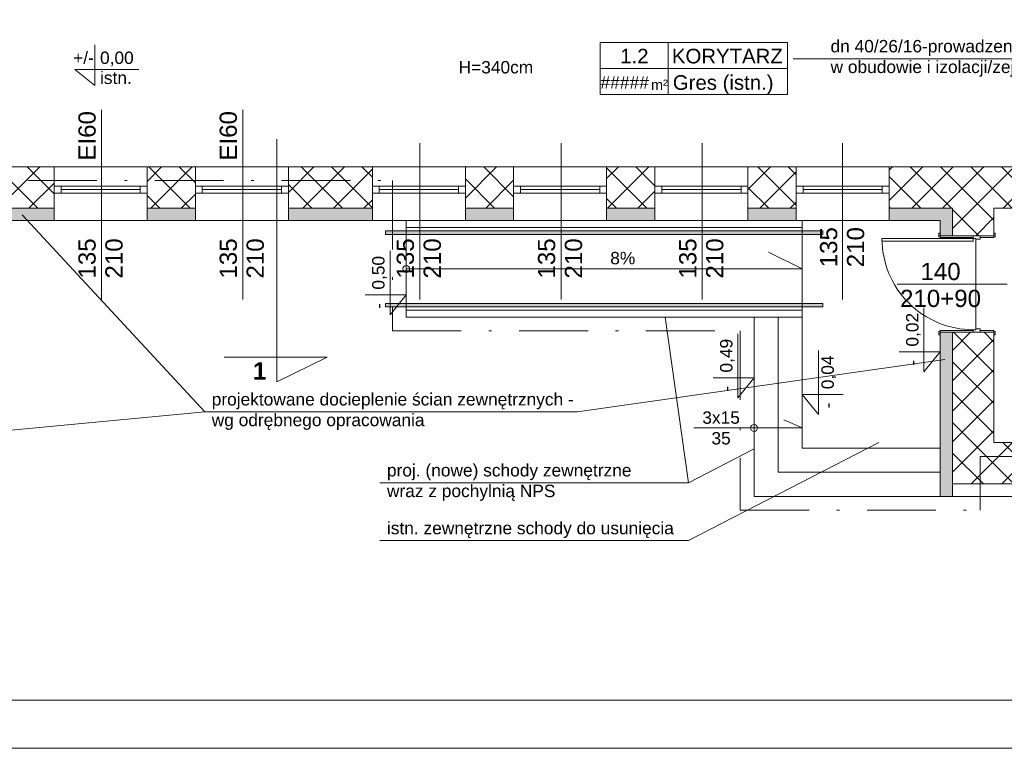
# Model space of a CAD drawing. Header units: millimetres. Extents: x 1385 to 11131, y 1971 to 6171.
# Tile 11 of 28: x 3714 to 5144, y 1971 to 3028. Entities that reach past the tile are written whole.
import ezdxf
from ezdxf.enums import TextEntityAlignment as Align

# ---------------------------------------------------------------- set-up
doc = ezdxf.new("R2010")
doc.units = ezdxf.units.MM
doc.linetypes.add('Kropki i Kreski', pattern=[920, 500, -200, 20, -200])
doc.linetypes.add('{ Half Dash }', pattern=[0])
for name, color, linetype in [('2D - Ogólne', 7, 'Continuous'), ('Drzwi Archicad', 7, 'Continuous'), ('Konstrukcja - Ściany zew', 7, 'Continuous'), ('Opisy - Teksty', 7, 'Continuous')]:
    doc.layers.add(name, color=color, linetype=linetype)
for name, color, linetype, lineweight in [('A_cienkie', 130, 'Continuous', 9), ('A_opisy', 81, 'Continuous', 13), ('A_stolarka', 20, 'Continuous', 15), ('A_widokowe', 160, 'Continuous', 18), ('A_ściany istniejące hatch', 82, 'Continuous', 9), ('opis wody', 7, '{ Half Dash }', 15)]:
    doc.layers.add(name, color=color, linetype=linetype, lineweight=lineweight)
doc.layers.add('A_wełna mineralna', color=7, linetype='Continuous', lineweight=5, true_color=0x00d66b)
doc.layers.add('A_zakres opracowania', color=7, linetype='Continuous', lineweight=70, true_color=0xe00038)
doc.styles.get("Standard").update_dxf_attribs({"font": 'arial.ttf'})
doc.styles.add('STYL_AUTOMATYCZNY_1', font='arial.ttf')
doc.styles.add('STYL_AUTOMATYCZNY_2', font='arialbd.ttf')

# ---------------------------------------------------------------- blocks, each defined once
blk = doc.blocks.new('*U114')
blk.add_line((63.81, 50), (63.81, 0))
for points in [[(178.24, 25), (-1.61, 25), (-1.61, 50), (178.24, 50)], [(63.81, 0), (-1.61, 0), (-1.61, 50), (63.81, 50)], [(-1.61, 0), (178.24, 0), (178.24, 25), (-1.61, 25)]]:
    blk.add_lwpolyline(points, close=True)
at = {"insert": (47.18, 14.33), "char_height": 10, "attachment_point": 1}
blk.add_mtext_dynamic_manual_height_columns('m²', width=64.8418, gutter_width=75, heights=[0], dxfattribs=at)
blk.add_attdef('NR', text='', height=14).set_placement((31.28, 36.87), align=Align.MIDDLE_CENTER)
for tag, p in [('NAZWA_POM.', (67.28, 36.87)), ('WYKOŃCZENIE', (68.18, 11.5))]:
    blk.add_attdef(tag, text='', height=14).set_placement(p, align=Align.MIDDLE_LEFT)
blk.add_attdef('POW', text='', height=14).set_placement((41.48, 11.5), align=Align.MIDDLE_RIGHT)

msp = doc.modelspace()

# ---------------------------------------------------------------- hatches: boundary and pattern name
at = {"layer": 'A_cienkie', "lineweight": 13, "true_color": 0x000000}
h = msp.add_hatch(color=18, dxfattribs=at)
h.dxf.hatch_style = 1
h.paths.add_polyline_path([(4245.382, 2716.92), (4880.382, 2716.92), (4880.382, 2721.92), (4245.382, 2721.92)])
h = msp.add_hatch(color=18, dxfattribs=at)
h.dxf.hatch_style = 1
h.paths.add_polyline_path([(4245.382, 2616.92), (4880.382, 2616.92), (4880.382, 2611.92), (4245.382, 2611.92)])
at = {"layer": 'A_wełna mineralna', "lineweight": 13, "true_color": 0x000000}
h = msp.add_hatch(color=18, dxfattribs=at)
h.dxf.hatch_style = 1
h.paths.add_polyline_path([(3272.382, 2580.216), (3265.985, 2577.88), (3254.382, 2575.406), (3254.382, 2364.92), (3272.382, 2364.92)])
h.paths.add_polyline_path([(3254.382, 2701.12), (3272.382, 2701.12), (3272.382, 2736.92), (3354.382, 2736.92), (3354.382, 2754.92), (3254.382, 2754.92)])
h.paths.add_polyline_path([(3559.382, 2736.92), (3559.382, 2754.92), (3489.382, 2754.92), (3489.382, 2736.92)])
h.paths.add_polyline_path([(3764.382, 2736.92), (3764.382, 2754.92), (3694.382, 2754.92), (3694.382, 2736.92)])
h.paths.add_polyline_path([(3969.382, 2736.92), (3969.382, 2754.92), (3899.382, 2754.92), (3899.382, 2736.92)])
h.paths.add_polyline_path([(4226.382, 2736.92), (4226.382, 2754.92), (4104.382, 2754.92), (4104.382, 2736.92)])
h.paths.add_polyline_path([(4431.382, 2736.92), (4431.382, 2754.92), (4361.382, 2754.92), (4361.382, 2736.92)])
h.paths.add_polyline_path([(4636.382, 2736.92), (4636.382, 2754.92), (4566.382, 2754.92), (4566.382, 2736.92)])
h.paths.add_polyline_path([(4841.382, 2736.92), (4841.382, 2754.92), (4771.382, 2754.92), (4771.382, 2736.92)])
h.paths.add_polyline_path([(4976.382, 2754.92), (4976.382, 2736.92), (5068.382, 2736.92), (5068.382, 2754.92)])
h = msp.add_hatch(color=18, dxfattribs=at)
h.dxf.hatch_style = 1
h.paths.add_polyline_path([(5050.382, 2714.92), (5068.382, 2714.92), (5068.382, 2754.92), (5050.382, 2754.92)])
h.paths.add_polyline_path([(5068.382, 2574.92), (5050.382, 2574.92), (5050.382, 2336.92), (5068.382, 2336.92)])
at = {"layer": 'A_ściany istniejące hatch', "lineweight": 13, "true_color": 0x000000}
h = msp.add_hatch(dxfattribs=at)
h.set_pattern_fill('NET', color=18, scale=250, angle=45)
h.set_pattern_definition([(45, (36659.013, -155.404), (-22.097087, 22.097087), []), (135, (36659.013, -155.404), (-22.097087, -22.097087), [])])
h.paths.add_polyline_path([(4672.382, 5000.92), (4714.382, 5000.92), (4714.382, 4738.92), (4924.382, 4738.92), (4924.382, 4696.92), (4672.382, 4696.92)], flags=16)
h.paths.add_polyline_path([(5266.384, 4724.92), (5266.384, 4664.92), (5146.382, 4664.92), (5146.382, 4504.92), (5086.382, 4504.92), (5086.382, 4696.92), (5044.382, 4696.92), (5044.382, 4738.92), (5048.382, 4738.92), (5048.382, 5397.92), (4714.382, 5397.92), (4714.382, 5351.92), (4672.382, 5351.92), (4672.382, 5441.92), (5130.382, 5441.92), (5130.382, 5397.92), (5092.382, 5397.92), (5092.382, 4724.92)], flags=17)
h.paths.add_polyline_path([(5870.382, 4724.92), (6012.382, 4724.92), (6012.382, 4786.92), (6056.382, 4786.92), (6056.382, 4501.92), (5996.382, 4501.92), (5996.382, 4664.92), (5870.382, 4664.92)], flags=17)
h.paths.add_polyline_path([(5913.382, 3844.92), (5996.382, 3844.92), (5996.382, 3959.92), (6056.382, 3959.92), (6056.382, 3786.92), (5996.382, 3786.92), (5996.382, 3819.92), (5913.382, 3819.92)], flags=17)
h.paths.add_polyline_path([(5556.382, 4414.92), (5586.382, 4414.92), (5586.382, 4384.92), (5556.382, 4384.92)], flags=17)
h.paths.add_polyline_path([(5556.382, 4120.92), (5586.382, 4120.92), (5586.382, 4150.92), (5556.382, 4150.92)], flags=17)
h.paths.add_polyline_path([(5068.382, 2574.92), (5128.382, 2574.92), (5128.382, 2414.92), (5366.382, 2414.92), (5366.382, 2594.92), (5426.382, 2594.92), (5426.382, 2414.92), (5996.382, 2414.92), (5996.382, 2564.92), (6056.382, 2564.92), (6056.382, 2354.92), (5068.382, 2354.92)])
h.paths.add_polyline_path([(2586.382, 5724.92), (2799.382, 5724.92), (2799.382, 5818.954), (2824.382, 5818.954), (2824.382, 5699.92), (2586.382, 5699.92)], flags=17)
h.paths.add_polyline_path([(3219.382, 5699.265), (3254.382, 5699.265), (3254.382, 5818.954), (3219.382, 5818.954)], flags=17)
h.paths.add_polyline_path([(3509.382, 3874.92), (3579.382, 3874.92), (3579.382, 3814.92), (3509.382, 3814.92)], flags=17)
h.paths.add_polyline_path([(3919.382, 3874.92), (3989.382, 3874.92), (3989.382, 3814.92), (3919.382, 3814.92)], flags=17)
h.paths.add_polyline_path([(4360.382, 3874.92), (4428.382, 3874.92), (4428.382, 3814.92), (4360.382, 3814.92)], flags=17)
h.paths.add_polyline_path([(4563.382, 3874.92), (4644.382, 3874.92), (4644.382, 3814.92), (4563.382, 3814.92)], flags=17)
h.paths.add_polyline_path([(5146.382, 4374.92), (5086.382, 4374.92), (5086.382, 4298.92), (5146.382, 4298.92)], flags=17)
h.paths.add_polyline_path([(4714.382, 5221.92), (4672.382, 5221.92), (4672.382, 5130.92), (4714.382, 5130.92)], flags=16)
h.paths.add_polyline_path([(5260.382, 5441.92), (5394.382, 5441.92), (5394.382, 5397.92), (5260.382, 5397.92)], flags=17)
h.paths.add_polyline_path([(6012.382, 5121.92), (6056.382, 5121.92), (6056.382, 5196.92), (6012.382, 5196.92)], flags=17)
h.paths.add_polyline_path([(6012.382, 4916.92), (6056.382, 4916.92), (6056.382, 4991.92), (6012.382, 4991.92)], flags=17)
h.paths.add_polyline_path([(5996.382, 4295.92), (6056.382, 4295.92), (6056.382, 4371.92), (5996.382, 4371.92)], flags=17)
h.paths.add_polyline_path([(5996.382, 4089.92), (6056.382, 4089.92), (6056.382, 4165.92), (5996.382, 4165.92)], flags=17)
h.paths.add_polyline_path([(5996.382, 3581.92), (6056.382, 3581.92), (6056.382, 3656.92), (5996.382, 3656.92)], flags=17)
h.paths.add_polyline_path([(5996.382, 3376.92), (6056.382, 3376.92), (6056.382, 3451.92), (5996.382, 3451.92)], flags=17)
h.paths.add_polyline_path([(5996.382, 2904.92), (6056.382, 2904.92), (6056.382, 2974.92), (5996.382, 2974.92)], flags=17)
h.paths.add_polyline_path([(6056.382, 2699.92), (5996.382, 2699.92), (5996.382, 2769.92), (6056.382, 2769.92)], flags=17)
h.paths.add_polyline_path([(4771.382, 2814.92), (4841.382, 2814.92), (4841.382, 2754.92), (4771.382, 2754.92)], flags=17)
h.paths.add_polyline_path([(4566.382, 2754.92), (4636.382, 2754.92), (4636.382, 2814.92), (4566.382, 2814.92)], flags=17)
h.paths.add_polyline_path([(4361.382, 2814.92), (4431.382, 2814.92), (4431.382, 2754.92), (4361.382, 2754.92)], flags=17)
h.paths.add_polyline_path([(4104.382, 2754.92), (4226.382, 2754.92), (4226.382, 2814.92), (4104.382, 2814.92)], flags=17)
h.paths.add_polyline_path([(3899.382, 2814.92), (3969.382, 2814.92), (3969.382, 2754.92), (3899.382, 2754.92)], flags=17)
h.paths.add_polyline_path([(3694.382, 2754.92), (3764.382, 2754.92), (3764.382, 2814.92), (3694.382, 2814.92)], flags=17)
h.paths.add_polyline_path([(3489.382, 2814.92), (3559.382, 2814.92), (3559.382, 2754.92), (3489.382, 2754.92)], flags=17)
h.paths.add_polyline_path([(5378.382, 2814.92), (5291.882, 2814.92), (5291.897, 2754.92), (5366.382, 2754.92), (5366.382, 2704.92), (5426.382, 2704.92), (5426.382, 2948.42), (5378.382, 2948.42)], flags=17)
h.paths.add_polyline_path([(5181.882, 2814.92), (5181.897, 2754.92), (5128.382, 2754.92), (5128.382, 2714.92), (5068.382, 2714.92), (5068.382, 2754.92), (4976.382, 2754.92), (4976.382, 2814.92)], flags=17)
h.paths.add_polyline_path([(3194.382, 2708.92), (3254.382, 2708.92), (3254.382, 2754.92), (3354.382, 2754.92), (3354.382, 2814.92), (3194.382, 2814.92)], flags=17)
h.paths.add_polyline_path([(4984.382, 3874.92), (5086.382, 3874.92), (5086.382, 4168.92), (5146.382, 4168.92), (5146.382, 3844.92), (5163.382, 3844.92), (5163.382, 3819.92), (5146.382, 3819.92), (5146.382, 3464.92), (5173.382, 3464.92), (5173.382, 3384.92), (5146.382, 3384.92), (5146.382, 3164.92), (4970.882, 3164.92), (4970.882, 3212.92), (5106.382, 3212.92), (5106.382, 3814.92), (4984.382, 3814.92)], flags=17)
h.paths.add_polyline_path([(4779.382, 3874.92), (4849.382, 3874.92), (4849.382, 3814.92), (4816.382, 3814.92), (4816.382, 3648.92), (4784.382, 3648.92), (4784.382, 3814.92), (4779.382, 3814.92)], flags=17)
h.paths.add_polyline_path([(4537.382, 3212.92), (4784.382, 3212.92), (4784.382, 3362.92), (4816.382, 3362.92), (4816.382, 3212.92), (4860.882, 3212.92), (4860.882, 3164.92), (4537.382, 3164.92)], flags=17)
h.paths.add_polyline_path([(3548.382, 3212.92), (3548.382, 3164.92), (3788.382, 3164.92), (3788.382, 3212.92), (3784.382, 3212.92), (3784.382, 3304.92), (3756.382, 3304.92), (3756.382, 3212.92)], flags=17)
h.paths.add_polyline_path([(3194.382, 3905.92), (3254.382, 3905.92), (3254.382, 3874.92), (3374.382, 3874.92), (3374.382, 3814.92), (3234.382, 3814.92), (3234.382, 3212.92), (3438.382, 3212.92), (3438.382, 3164.92), (3194.382, 3164.92)], flags=17)
h.paths.add_polyline_path([(3254.382, 4202.335), (3194.382, 4202.335), (3194.382, 4045.92), (3254.382, 4045.92)], flags=17)
h.paths.add_polyline_path([(3254.382, 4416.893), (3194.382, 4416.893), (3194.382, 4337.335), (3254.382, 4337.335)], flags=17)
h.paths.add_polyline_path([(3254.382, 4631.92), (3194.382, 4631.92), (3194.382, 4551.893), (3254.382, 4551.893)], flags=17)
h.paths.add_polyline_path([(3254.382, 4951.92), (3194.382, 4951.92), (3194.382, 4766.92), (3254.382, 4766.92)], flags=17)
h.paths.add_polyline_path([(3254.382, 5156.92), (3194.382, 5156.92), (3194.382, 5086.92), (3254.382, 5086.92)], flags=17)
h.paths.add_polyline_path([(3254.382, 5371.92), (3194.382, 5371.92), (3194.382, 5291.92), (3254.382, 5291.92)], flags=17)
h.paths.add_polyline_path([(2204.382, 5097.036), (2144.382, 5097.036), (2144.382, 5167.016), (2204.382, 5167.016), (2204.382, 5168.92), (2664.382, 5168.92), (2664.382, 5158.92), (2633.282, 5158.92), (2633.282, 5082.92), (2618.282, 5082.92), (2618.282, 5158.92), (2362.382, 5158.92), (2362.382, 5143.916), (2355.382, 5143.916), (2355.382, 5158.92), (2204.382, 5158.92)])
h.paths.add_polyline_path([(2204.382, 5041.92), (2204.382, 5048.92), (2355.382, 5048.92), (2355.382, 5053.916), (2362.382, 5053.916), (2362.382, 5031.438), (2355.382, 5031.438), (2355.382, 5041.92)], flags=17)
h.paths.add_polyline_path([(2144.382, 4962.036), (2204.382, 4962.036), (2204.382, 4931.92), (2355.382, 4931.92), (2355.382, 4941.438), (2362.382, 4941.438), (2362.382, 4931.92), (2618.282, 4931.92), (2618.282, 4987.92), (2633.282, 4987.92), (2633.282, 4931.92), (2661.382, 4931.92), (2661.382, 4916.92), (2204.382, 4916.92), (2204.382, 4891.556), (2144.382, 4891.556)])
h.paths.add_polyline_path([(2144.382, 4761.556), (2204.382, 4761.556), (2204.382, 4716.92), (2796.382, 4716.92), (2796.382, 4734.185), (2844.382, 4734.185), (2844.382, 4404.919), (2796.382, 4404.919), (2796.382, 4676.92), (2204.382, 4676.92), (2204.382, 4599.048), (2144.382, 4599.048)])
h.paths.add_polyline_path([(2144.382, 4259.068), (2204.382, 4259.068), (2204.382, 4236.92), (2796.382, 4236.92), (2796.382, 4294.919), (2844.382, 4294.919), (2844.382, 3897.919), (2796.382, 3897.919), (2796.382, 4211.92), (2204.382, 4211.92), (2204.382, 4188.852), (2144.382, 4188.852)])
h.paths.add_polyline_path([(2144.382, 3844.721), (2204.382, 3844.721), (2204.382, 3774.92), (2796.382, 3774.92), (2796.382, 3787.919), (2844.382, 3787.919), (2844.382, 3729.28), (2796.382, 3729.28), (2796.382, 3731.92), (2204.382, 3731.92), (2204.382, 3679.721), (2144.382, 3679.721)])
h.paths.add_polyline_path([(2144.382, 3544.721), (2204.382, 3544.721), (2204.382, 3490.139), (2263.382, 3490.139), (2263.382, 3631.837), (2272.746, 3631.837), (2272.746, 3625.837), (2269.382, 3625.837), (2269.382, 3490.139), (2366.382, 3490.139), (2366.382, 3625.837), (2361.746, 3625.837), (2361.746, 3631.837), (2376.927, 3631.837), (2376.927, 3625.837), (2372.382, 3625.837), (2372.382, 3490.139), (2469.382, 3490.139), (2469.382, 3625.837), (2465.927, 3625.837), (2465.927, 3631.837), (2475.382, 3631.837), (2475.382, 3596.837), (2479.554, 3596.837), (2479.554, 3590.837), (2475.382, 3590.837), (2475.382, 3490.139), (2643.382, 3490.139), (2643.382, 3590.837), (2568.554, 3590.837), (2568.554, 3596.837), (2649.382, 3596.837), (2649.382, 3490.139), (2796.382, 3490.139), (2796.382, 3619.28), (2844.382, 3619.28), (2844.382, 3472.426), (2796.382, 3472.426), (2796.382, 3475.139), (2649.382, 3475.139), (2649.382, 3432.839), (2643.382, 3432.839), (2643.382, 3475.139), (2204.382, 3475.139), (2144.382, 3475.139)])
h.paths.add_polyline_path([(2144.382, 4394.068), (2204.382, 4394.068), (2204.382, 4464.048), (2144.382, 4464.048)])
h.paths.add_polyline_path([(2144.382, 3979.721), (2204.382, 3979.721), (2204.382, 4053.852), (2144.382, 4053.852)], flags=17)
h.paths.add_polyline_path([(2144.382, 3270.159), (2204.382, 3270.159), (2204.382, 3340.139), (2144.382, 3340.139)], flags=17)
h.paths.add_polyline_path([(2144.382, 3065.179), (2144.382, 3135.159), (2204.382, 3135.159), (2204.382, 3125.159), (2251.382, 3125.159), (2251.382, 3296.139), (2262.593, 3296.139), (2262.593, 3290.139), (2257.382, 3290.139), (2257.382, 3125.159), (2356.382, 3125.159), (2356.382, 3290.139), (2351.593, 3290.139), (2351.593, 3296.139), (2366.894, 3296.139), (2366.894, 3290.139), (2362.382, 3290.139), (2362.382, 3125.159), (2459.382, 3125.159), (2459.382, 3290.139), (2455.894, 3290.139), (2455.894, 3296.139), (2469.927, 3296.139), (2469.927, 3290.139), (2465.382, 3290.139), (2465.382, 3125.159), (2562.382, 3125.159), (2562.382, 3290.139), (2558.927, 3290.139), (2558.927, 3296.139), (2562.382, 3296.139), (2562.382, 3340.139), (2643.382, 3340.139), (2643.382, 3343.839), (2649.382, 3343.839), (2649.382, 3329.812), (2643.382, 3329.812), (2643.382, 3334.139), (2568.382, 3334.139), (2568.382, 3125.159), (2643.382, 3125.159), (2643.382, 3240.812), (2649.382, 3240.812), (2649.382, 3125.159), (2796.382, 3125.159), (2796.382, 3362.426), (2844.382, 3362.426), (2844.382, 2928.62), (2796.382, 2928.62), (2796.382, 3110.159), (2649.382, 3110.159), (2649.382, 3012.65), (2643.382, 3012.65), (2643.382, 3110.159), (2568.382, 3110.159), (2568.382, 2917.32), (2643.382, 2917.32), (2643.382, 2923.65), (2649.382, 2923.65), (2649.382, 2907.62), (2643.382, 2907.62), (2643.382, 2911.32), (2562.382, 2911.32), (2562.382, 2984.92), (2558.927, 2984.92), (2558.927, 2990.92), (2562.382, 2990.92), (2562.382, 3110.159), (2465.382, 3110.159), (2465.382, 2990.92), (2469.927, 2990.92), (2469.927, 2984.92), (2455.894, 2984.92), (2455.894, 2990.92), (2459.382, 2990.92), (2459.382, 3110.159), (2362.382, 3110.159), (2362.382, 2990.92), (2366.894, 2990.92), (2366.894, 2984.92), (2351.593, 2984.92), (2351.593, 2990.92), (2356.382, 2990.92), (2356.382, 3110.159), (2257.382, 3110.159), (2257.382, 2990.92), (2262.593, 2990.92), (2262.593, 2984.92), (2251.382, 2984.92), (2251.382, 3110.159), (2204.382, 3110.159), (2204.382, 3065.179)])
h.paths.add_polyline_path([(2264.382, 2673.92), (2204.382, 2673.92), (2204.382, 2754.92), (2144.382, 2754.92), (2144.382, 2930.179), (2204.382, 2930.179), (2204.382, 2814.92), (2643.382, 2814.92), (2643.382, 2818.62), (2649.382, 2818.62), (2649.382, 2814.92), (2796.382, 2814.92), (2796.382, 2818.62), (2844.382, 2818.62), (2844.382, 2763.92), (2819.382, 2763.92), (2819.382, 2774.92), (2649.382, 2774.92), (2649.382, 2770.179), (2643.382, 2770.179), (2643.382, 2774.92), (2459.382, 2774.92), (2459.382, 2734.666), (2434.382, 2734.666), (2434.382, 2774.92), (2264.382, 2774.92)])
h.paths.add_polyline_path([(2264.382, 2424.92), (2264.382, 2463.92), (2204.382, 2463.92), (2204.382, 2364.92), (3254.382, 2364.92), (3254.382, 2568.92), (3194.382, 2568.92), (3194.382, 2424.92)])
edge = h.paths.add_edge_path()
edge.add_line((5524.382, 5441.92), (5524.382, 5397.92))
edge.add_line((5524.382, 5397.92), (5562.382, 5397.92))
edge.add_line((5562.382, 5397.92), (5562.382, 5247.92))
edge.add_line((5562.382, 5247.92), (5589.382, 5247.92))
edge.add_line((5589.382, 5247.92), (5589.382, 5397.92))
edge.add_line((5589.382, 5397.92), (6012.382, 5397.92))
edge.add_line((6012.382, 5397.92), (6012.382, 5326.92))
edge.add_line((6012.382, 5326.92), (6056.382, 5326.92))
edge.add_line((6056.382, 5326.92), (6056.382, 5441.92))
edge.add_line((6056.382, 5441.92), (5524.382, 5441.92))
edge.add_line((2189.382, 5818.954), (2224.382, 5818.954))
edge.add_line((2224.382, 5818.954), (2224.382, 5724.92))
edge.add_line((2224.382, 5724.92), (2406.382, 5724.92))
edge.add_line((2406.382, 5724.92), (2406.382, 5699.92))
edge.add_line((2406.382, 5699.92), (2189.382, 5699.92))
edge.add_line((2189.382, 5699.92), (2189.382, 5818.954))
edge.add_line((3784.382, 3414.92), (3756.382, 3414.92))
edge.add_line((3756.382, 3414.92), (3756.382, 3699.92))
edge.add_line((3756.382, 3699.92), (3784.382, 3699.92))
edge.add_line((3784.382, 3699.92), (3784.382, 3619.939))
edge.add_line((3784.382, 3619.939), (3784.382, 3528.311))
edge.add_line((3784.382, 3528.311), (3784.382, 3424.92))
edge.add_line((3784.382, 3424.92), (3784.382, 3414.92))
edge.add_line((3094.382, 5696.92), (3254.382, 5696.92))
edge.add_line((3254.382, 5696.92), (3254.382, 5506.92))
edge.add_line((3254.382, 5506.92), (3194.382, 5506.92))
edge.add_line((3194.382, 5506.92), (3194.382, 5636.92))
edge.add_line((3194.382, 5636.92), (3094.382, 5636.92))
edge.add_line((3094.382, 5636.92), (3094.382, 5696.92))
edge.add_line((2586.382, 5696.92), (2944.382, 5696.92))
edge.add_line((2944.382, 5696.92), (2944.382, 5636.92))
edge.add_line((2944.382, 5636.92), (2844.382, 5636.92))
edge.add_line((2844.382, 5636.92), (2844.382, 4844.185))
edge.add_line((2844.382, 4844.185), (2796.382, 4844.185))
edge.add_line((2796.382, 4844.185), (2796.382, 4916.92))
edge.add_line((2796.382, 4916.92), (2756.382, 4916.92))
edge.add_line((2756.382, 4916.92), (2756.382, 4931.92))
edge.add_line((2756.382, 4931.92), (2796.382, 4931.92))
edge.add_line((2796.382, 4931.92), (2796.382, 5636.92))
edge.add_line((2796.382, 5636.92), (2586.382, 5636.92))
edge.add_line((2586.382, 5636.92), (2586.382, 5696.92))
edge.add_line((2434.382, 2634.666), (2459.382, 2634.666))
edge.add_line((2459.382, 2634.666), (2459.382, 2599.92))
edge.add_line((2459.382, 2599.92), (2819.382, 2599.92))
edge.add_line((2819.382, 2599.92), (2819.382, 2665.952))
edge.add_line((2819.382, 2665.952), (2844.382, 2665.952))
edge.add_line((2844.382, 2665.952), (2844.382, 2594.92))
edge.add_line((2844.382, 2594.92), (2514.382, 2594.92))
edge.add_line((2514.382, 2594.92), (2514.382, 2574.92))
edge.add_line((2514.382, 2574.92), (2434.382, 2574.92))
edge.add_line((2434.382, 2574.92), (2434.382, 2634.666))
h.paths.add_polyline_path([(4214.382, 3699.92), (4174.382, 3699.92), (4174.382, 3212.92), (3898.382, 3212.92), (3898.382, 3164.92), (4427.382, 3164.92), (4427.382, 3212.92), (4214.382, 3212.92)], flags=17)
h.paths.add_polyline_path([(4174.382, 3799.92), (4214.382, 3799.92), (4214.382, 3814.92), (4225.382, 3814.92), (4225.382, 3874.92), (4124.382, 3874.92), (4124.382, 3814.92), (4174.382, 3814.92)], flags=17)
h.paths.add_polyline_path([(5695.382, 4664.92), (5441.384, 4664.92), (5441.384, 4724.92), (5562.382, 4724.92), (5562.382, 4797.92), (5589.382, 4797.92), (5589.382, 4724.92), (5695.382, 4724.92)], flags=17)
h.paths.add_polyline_path([(5483.878, 3421.92), (5493.878, 3421.92), (5493.878, 3436.92), (5483.878, 3436.92)], flags=17)
h.paths.add_polyline_path([(5573.878, 3593.92), (5588.878, 3593.92), (5588.878, 3819.92), (5629.382, 3819.92), (5629.382, 3844.92), (5273.382, 3844.92), (5273.382, 3819.92), (5334.382, 3819.92), (5334.382, 3593.92), (5352.382, 3593.92), (5352.382, 3603.92), (5344.382, 3603.92), (5344.382, 3819.92), (5483.878, 3819.92), (5483.878, 3603.92), (5437.382, 3603.92), (5437.382, 3593.92), (5498.878, 3593.92), (5498.878, 3603.92), (5493.878, 3603.92), (5493.878, 3819.92), (5578.878, 3819.92), (5578.878, 3603.92), (5573.878, 3603.92)], flags=17)
h.paths.add_polyline_path([(5344.382, 3436.92), (5334.382, 3436.92), (5334.382, 3212.92), (5276.382, 3212.92), (5276.382, 3164.92), (5378.382, 3164.92), (5378.382, 3058.42), (5426.382, 3058.42), (5426.382, 3164.92), (5996.382, 3164.92), (5996.382, 3109.92), (6056.382, 3109.92), (6056.382, 3246.92), (5996.382, 3246.92), (5996.382, 3212.92), (5493.878, 3212.92), (5493.878, 3321.92), (5483.878, 3321.92), (5483.878, 3212.92), (5344.382, 3212.92)], flags=17)
h.paths.add_polyline_path([(2144.382, 5506.996), (2204.382, 5506.996), (2204.382, 5636.92), (2406.382, 5636.92), (2406.382, 5696.92), (2144.382, 5696.92)])
h.paths.add_polyline_path([(2204.382, 5371.996), (2144.382, 5371.996), (2144.382, 5302.016), (2204.382, 5302.016)])

# ---------------------------------------------------------------- linework, layer by layer
at = {"layer": '2D - Ogólne', "color": 18, "linetype": 'Continuous', "lineweight": 13, "true_color": 0x000000}
for p, q in [((3833.182, 2622.69), (3833.182, 2897.623)), ((4038.182, 2622.69), (4038.182, 2897.623)), ((4295.182, 2622.69), (4295.182, 2849.18)), ((4500.182, 2622.69), (4500.182, 2849.18)), ((4705.182, 2622.69), (4705.182, 2849.18)), ((4908.567, 2622.69), (4908.567, 2849.18)), ((3764.382, 2754.92), (3694.382, 2754.92)), ((3899.382, 2754.92), (3969.382, 2754.92)), ((4104.382, 2754.92), (4226.382, 2754.92)), ((4361.382, 2754.92), (4431.382, 2754.92)), ((4566.382, 2754.92), (4636.382, 2754.92)), ((4771.382, 2754.92), (4841.382, 2754.92)), ((4976.382, 2754.92), (5068.382, 2754.92)), ((5068.382, 2754.92), (5068.382, 2714.92)), ((5102.382, 2709.92), (5102.382, 2579.92)), ((4988.105, 2644.92), (5147.875, 2644.92)), ((5068.382, 2574.92), (5068.382, 2336.92)), ((4087.863, 2502.902), (4087.863, 2560.793)), ((4011.233, 2538.801), (4160.619, 2538.801)), ((4160.619, 2538.801), (4087.863, 2502.902)), ((5068.382, 2354.92), (6056.382, 2354.92))]:
    msp.add_line(p, q, dxfattribs=at)
at = {"layer": '2D - Ogólne', "color": 18, "linetype": 'Kropki i Kreski', "lineweight": 13, "true_color": 0x000000}
msp.add_line((4087.863, 2560.793), (4087.863, 2854.981), dxfattribs=at)
at = {"layer": 'A_cienkie', "color": 18, "lineweight": 13, "true_color": 0x000000}
for points in [[(4245.382, 2716.92), (4880.382, 2716.92), (4880.382, 2721.92), (4245.382, 2721.92)], [(4245.382, 2616.92), (4880.382, 2616.92), (4880.382, 2611.92), (4245.382, 2611.92)]]:
    msp.add_lwpolyline(points, close=True, dxfattribs=at)
at = {"layer": 'A_opisy', "color": 18, "lineweight": 13, "true_color": 0x000000}
for p, q in [((4850.382, 2666.92), (4801.289, 2691.155)), ((4275.382, 2666.92), (4850.382, 2666.92)), ((4685.012, 2356.76), (4651.249, 2596.92))]:
    msp.add_line(p, q, dxfattribs=at)
for points in [[(1384.707, 6171.389), (7584.707, 6171.389), (7584.707, 1971.389), (1384.707, 1971.389)], [(1584.707, 6101.389), (7514.707, 6101.389), (7514.707, 2041.389), (1584.707, 2041.389)]]:
    msp.add_lwpolyline(points, close=True, dxfattribs=at)
for points in [[(3823.334, 2992.131), (3823.334, 2932.771), (3794.404, 2956.168), (3887.271, 2956.168)], [(3718.018, 2745.445), (3982.973, 2459.691), (3262.479, 2391.425)], [(4216.021, 2629.139), (4275.382, 2629.139), (4251.984, 2600.21), (4251.984, 2693.076)], [(4991.021, 2546.538), (5050.382, 2546.538), (5026.984, 2517.608), (5026.984, 2610.475)], [(4721.021, 2508.835), (4780.382, 2508.835), (4756.984, 2479.906), (4756.984, 2572.772)], [(4909.743, 2484.733), (4850.382, 2484.733), (4873.78, 2455.803), (4873.78, 2548.67)], [(5057.268, 2535.248), (4524.245, 2459.691), (3982.973, 2459.691)], [(4693.087, 2436.092), (4850.382, 2436.092), (4823.425, 2447.931)], [(4961.382, 2414.92), (4685.012, 2272.874), (4237.306, 2272.874)], [(4780.382, 2405.777), (4685.012, 2356.76), (4237.306, 2356.76)]]:
    msp.add_lwpolyline(points, dxfattribs=at)
for centre in [(4275.382, 2666.92), (4780.382, 2436.092)]:
    msp.add_circle(centre, 5, dxfattribs=at)
at = {"layer": 'A_stolarka', "color": 18, "lineweight": 13, "true_color": 0x000000}
for p, q in [((3774.382, 2786.92), (3889.382, 2786.92)), ((3774.382, 2781.92), (3889.382, 2781.92)), ((3774.382, 2776.92), (3889.382, 2776.92)), ((3979.382, 2786.92), (4094.382, 2786.92)), ((3979.382, 2781.92), (4094.382, 2781.92)), ((3979.382, 2776.92), (4094.382, 2776.92)), ((4236.382, 2786.92), (4351.382, 2786.92)), ((4236.382, 2781.92), (4351.382, 2781.92)), ((4236.382, 2776.92), (4351.382, 2776.92)), ((4441.382, 2786.92), (4556.382, 2786.92)), ((4441.382, 2781.92), (4556.382, 2781.92)), ((4441.382, 2776.92), (4556.382, 2776.92)), ((4646.382, 2786.92), (4761.382, 2786.92)), ((4646.382, 2781.92), (4761.382, 2781.92)), ((4646.382, 2776.92), (4761.382, 2776.92)), ((4851.382, 2786.92), (4966.382, 2786.92)), ((4851.382, 2781.92), (4966.382, 2781.92)), ((4851.382, 2776.92), (4966.382, 2776.92))]:
    msp.add_line(p, q, dxfattribs=at)
for points in [[(3764.382, 2786.92), (3774.382, 2786.92), (3774.382, 2776.92), (3764.382, 2776.92)], [(3889.382, 2786.92), (3899.382, 2786.92), (3899.382, 2776.92), (3889.382, 2776.92)], [(3969.382, 2786.92), (3979.382, 2786.92), (3979.382, 2776.92), (3969.382, 2776.92)], [(4094.382, 2786.92), (4104.382, 2786.92), (4104.382, 2776.92), (4094.382, 2776.92)], [(4226.382, 2786.92), (4236.382, 2786.92), (4236.382, 2776.92), (4226.382, 2776.92)], [(4351.382, 2786.92), (4361.382, 2786.92), (4361.382, 2776.92), (4351.382, 2776.92)], [(4431.382, 2786.92), (4441.382, 2786.92), (4441.382, 2776.92), (4431.382, 2776.92)], [(4556.382, 2786.92), (4566.382, 2786.92), (4566.382, 2776.92), (4556.382, 2776.92)], [(4636.382, 2786.92), (4646.382, 2786.92), (4646.382, 2776.92), (4636.382, 2776.92)], [(4761.382, 2786.92), (4771.382, 2786.92), (4771.382, 2776.92), (4761.382, 2776.92)], [(4841.382, 2786.92), (4851.382, 2786.92), (4851.382, 2776.92), (4841.382, 2776.92)], [(4966.382, 2786.92), (4976.382, 2786.92), (4976.382, 2776.92), (4966.382, 2776.92)]]:
    msp.add_lwpolyline(points, close=True, dxfattribs=at)
at = {"layer": 'A_widokowe', "color": 18, "lineweight": 13, "true_color": 0x000000}
for p, q in [((3764.382, 2814.92), (3899.382, 2814.92)), ((3969.382, 2814.92), (4104.382, 2814.92)), ((4226.382, 2814.92), (4361.382, 2814.92)), ((4431.382, 2814.92), (4566.382, 2814.92)), ((4636.382, 2814.92), (4771.382, 2814.92)), ((4841.382, 2814.92), (4976.382, 2814.92)), ((3764.382, 2736.92), (3899.382, 2736.92)), ((3969.382, 2736.92), (4104.382, 2736.92)), ((4226.382, 2736.92), (4361.382, 2736.92)), ((4275.382, 2596.92), (4275.382, 2736.92)), ((4431.382, 2736.92), (4566.382, 2736.92)), ((4636.382, 2736.92), (4771.382, 2736.92)), ((4841.382, 2736.92), (4976.382, 2736.92)), ((4850.382, 2406.92), (4850.382, 2736.92)), ((4850.382, 2726.92), (4275.382, 2726.92)), ((4850.382, 2606.92), (4275.382, 2606.92)), ((4850.382, 2596.92), (4275.382, 2596.92)), ((4780.382, 2336.92), (4780.382, 2596.92)), ((4815.382, 2371.92), (4815.382, 2596.92)), ((5050.382, 2406.92), (4850.382, 2406.92)), ((5050.382, 2371.92), (4815.382, 2371.92)), ((5050.382, 2336.92), (4780.382, 2336.92))]:
    msp.add_line(p, q, dxfattribs=at)
at = {"layer": 'A_zakres opracowania', "color": 18, "linetype": 'Kropki i Kreski', "lineweight": 13, "ltscale": 0.2, "true_color": 0x000000}
msp.add_lwpolyline([(5108.382, 2394.92), (6016.382, 2394.92), (6016.382, 5417.92), (5024.382, 5417.92), (5024.382, 4758.92), (4904.382, 4758.92), (4904.382, 4658.92), (5126.382, 4658.92), (5126.382, 4549.92), (4653.382, 4549.92), (4653.382, 4329.92), (5126.382, 4329.92), (5126.382, 3834.92), (3174.382, 3834.92), (3174.382, 2794.92), (4255.382, 2794.92), (4255.382, 2576.92), (4760.382, 2576.92), (4760.382, 2316.92), (5108.382, 2316.92)], close=True, dxfattribs=at)
at = {"layer": 'Drzwi Archicad', "color": 18, "linetype": 'Continuous', "lineweight": 13, "true_color": 0x000000}
for p, q in [((4965.982, 2711.12), (5098.382, 2711.12)), ((4965.982, 2707.12), (4965.982, 2711.12)), ((5098.382, 2707.12), (4965.982, 2707.12)), ((5098.382, 2714.92), (5050.382, 2714.92)), ((5050.382, 2714.92), (5050.382, 2712.42)), ((5050.382, 2712.42), (5098.382, 2712.42)), ((5098.382, 2712.42), (5098.382, 2714.92)), ((5108.382, 2714.92), (5098.382, 2714.92)), ((5098.382, 2714.92), (5098.382, 2711.12)), ((5098.382, 2711.12), (5102.382, 2711.12)), ((5098.382, 2711.12), (5098.382, 2707.12)), ((5102.382, 2711.12), (5102.382, 2709.92)), ((5102.382, 2709.92), (5108.382, 2709.92)), ((5128.382, 2714.92), (5108.382, 2714.92)), ((5108.382, 2714.92), (5108.382, 2712.42)), ((5108.382, 2709.92), (5108.382, 2714.92)), ((5108.382, 2712.42), (5128.382, 2712.42)), ((5128.382, 2712.42), (5128.382, 2714.92)), ((5098.382, 2577.42), (5050.382, 2577.42)), ((5050.382, 2577.42), (5050.382, 2574.92)), ((5050.382, 2574.92), (5098.382, 2574.92)), ((5102.382, 2578.72), (5098.382, 2578.72)), ((5098.382, 2578.72), (5098.382, 2574.92)), ((5098.382, 2574.92), (5098.382, 2577.42)), ((5098.382, 2574.92), (5108.382, 2574.92)), ((5108.382, 2579.92), (5102.382, 2579.92)), ((5102.382, 2579.92), (5102.382, 2578.72)), ((5108.382, 2574.92), (5108.382, 2579.92)), ((5128.382, 2577.42), (5108.382, 2577.42)), ((5108.382, 2577.42), (5108.382, 2574.92)), ((5108.382, 2574.92), (5128.382, 2574.92)), ((5128.382, 2574.92), (5128.382, 2577.42))]:
    msp.add_line(p, q, dxfattribs=at)
for points in [[(5048.482, 2718.62), (5048.482, 2713.62), (5050.382, 2713.62), (5050.382, 2718.62)], [(5130.282, 2718.62), (5128.382, 2718.62), (5128.382, 2713.62), (5130.282, 2713.62)], [(5048.482, 2571.22), (5050.382, 2571.22), (5050.382, 2576.22), (5048.482, 2576.22)], [(5128.382, 2571.22), (5130.282, 2571.22), (5130.282, 2576.22), (5128.382, 2576.22)]]:
    msp.add_lwpolyline(points, close=True, dxfattribs=at)
msp.add_ellipse((5098.382, 2711.12), major_axis=(93.621, 93.621), ratio=1, start_param=2.35619449, end_param=3.92699082, dxfattribs=at)
at = {"layer": 'Konstrukcja - Ściany zew', "color": 18, "linetype": 'Continuous', "lineweight": 13, "true_color": 0x000000}
for p, q in [((3764.382, 2814.92), (3694.382, 2814.92)), ((3764.382, 2736.92), (3764.382, 2814.92)), ((3899.382, 2736.92), (3899.382, 2814.92)), ((3969.382, 2814.92), (3899.382, 2814.92)), ((3969.382, 2736.92), (3969.382, 2814.92)), ((4104.382, 2736.92), (4104.382, 2814.92)), ((4226.382, 2814.92), (4104.382, 2814.92)), ((4226.382, 2736.92), (4226.382, 2814.92)), ((4361.382, 2736.92), (4361.382, 2814.92)), ((4431.382, 2814.92), (4361.382, 2814.92)), ((4431.382, 2736.92), (4431.382, 2814.92)), ((4566.382, 2736.92), (4566.382, 2814.92)), ((4636.382, 2814.92), (4566.382, 2814.92)), ((4636.382, 2736.92), (4636.382, 2814.92)), ((4771.382, 2736.92), (4771.382, 2814.92)), ((4841.382, 2814.92), (4771.382, 2814.92)), ((4841.382, 2736.92), (4841.382, 2814.92)), ((4976.382, 2736.92), (4976.382, 2814.92)), ((5181.882, 2814.92), (4976.382, 2814.92)), ((5128.382, 2754.92), (5128.382, 2714.92)), ((5128.382, 2754.92), (5181.882, 2754.92)), ((3694.382, 2736.92), (3764.382, 2736.92)), ((3899.382, 2736.92), (3969.382, 2736.92)), ((4104.382, 2736.92), (4226.382, 2736.92)), ((4361.382, 2736.92), (4431.382, 2736.92)), ((4566.382, 2736.92), (4636.382, 2736.92)), ((4771.382, 2736.92), (4841.382, 2736.92)), ((4976.382, 2736.92), (5050.382, 2736.92)), ((5050.382, 2736.92), (5050.382, 2714.92)), ((5128.382, 2714.92), (5050.382, 2714.92)), ((5050.382, 2574.92), (5128.382, 2574.92)), ((5050.382, 2574.92), (5050.382, 2336.92)), ((5128.382, 2574.92), (5128.382, 2414.92)), ((5366.382, 2414.92), (5128.382, 2414.92)), ((5050.382, 2336.92), (6074.382, 2336.92))]:
    msp.add_line(p, q, dxfattribs=at)
at = {"layer": 'opis wody'}
msp.add_line((5360.811, 2972.047), (4837.285, 2971.474), dxfattribs=at)

# ---------------------------------------------------------------- block references
at = {"layer": 'A_opisy', "color": 18, "lineweight": 13, "true_color": 0x000000}
ref = msp.add_blockref('*U114', (4559.337, 2919.905), dxfattribs=dict(at, xscale=1.512, yscale=1.512, zscale=1.512))
ref.add_attrib('NR', '1.2', dxfattribs={"layer": '0', "height": 21.168}).set_placement((4606.626, 2975.658), align=Align.MIDDLE_CENTER)
ref.add_attrib('NAZWA_POM.', 'KORYTARZ', dxfattribs={"layer": '0', "height": 21.168}).set_placement((4661.063, 2975.658), align=Align.MIDDLE_LEFT)
ref.add_attrib('POW.', '#####', dxfattribs={"layer": '0', "height": 18.144}).set_placement((4627.754, 2937.297), align=Align.MIDDLE_RIGHT)
ref.add_attrib('WYKOŃCZENIE', 'Gres (istn.)', dxfattribs={"layer": '0', "height": 21.168}).set_placement((4662.423, 2937.289), align=Align.MIDDLE_LEFT)

# ---------------------------------------------------------------- texts
at = {"layer": 'A_opisy', "color": 18, "lineweight": 13, "true_color": 0x000000, "char_height": 18}
for s, width, heights, insert, attachment_point in [('+/-', 12.03374, [0], (3791.983, 2982.185), 1), ('0,00', 39.475, [21.634], (3830.963, 2982.185), 1), ('\\pxqc;H=340cm', 309.30964, [64.094], (4250.96, 2968.496), 1), ('istn.', 39.475, [21.634], (3830.963, 2953.18), 1), ('\\pxqc;8%', 100.2553, [74.599], (4589.765, 2682.474), 5), ('projektowane docieplenie ścian zewnętrznych - \\Pwg odrębnego opracowania', 569.96667, [74.599], (3993.108, 2486.72), 1), ('\\pxqc;3x15\\P35', 100.2553, [74.599], (4732.477, 2436.092), 5), ('proj. (nowe) schody zewnętrzne \\Pwraz z pochylnią NPS', 569.96667, [74.599], (4247.441, 2383.79), 1), ('istn. zewnętrzne schody do usunięcia', 569.96667, [74.599], (4247.441, 2299.904), 1)]:
    msp.add_mtext_dynamic_manual_height_columns(s, width=width, gutter_width=12.5, heights=heights, dxfattribs=dict(at, insert=insert, attachment_point=attachment_point))
at = {"layer": 'A_opisy', "color": 18, "lineweight": 13, "true_color": 0x000000, "char_height": 18, "attachment_point": 1, "rotation": 90}
for s, width, heights, insert in [('0,50', 39.475, [21.634], (4225.968, 2636.769)), ('-', 12.03374, [0], (4225.968, 2608.94)), ('0,02', 39.475, [21.634], (5000.968, 2554.167)), ('0,49', 39.475, [21.634], (4730.968, 2516.464)), ('0,04', 39.475, [21.634], (4878.112, 2492.362)), ('-', 12.03374, [0], (5000.968, 2526.339)), ('-', 12.03374, [0], (4730.968, 2488.636)), ('-', 12.03374, [0], (4878.112, 2464.534))]:
    msp.add_mtext_dynamic_manual_height_columns(s, width=width, gutter_width=12.5, heights=heights, dxfattribs=dict(at, insert=insert))
at = {"layer": 'opis wody', "color": 18, "lineweight": 13, "true_color": 0x000000, "insert": (4891.328, 2999.044), "char_height": 18, "attachment_point": 1}
msp.add_mtext_dynamic_manual_height_columns('dn 40/26/16-prowadzenie pod stropem\\Pw obudowie i izolacji/zejście w ścianie  do piwnicy', width=569.96667, gutter_width=12.5, heights=[137.045], dxfattribs=at)
at = {"layer": 'Opisy - Teksty', "color": 18, "linetype": 'Continuous', "lineweight": 13, "true_color": 0x000000, "char_height": 25, "attachment_point": 2, "rotation": 90, "style": 'STYL_AUTOMATYCZNY_1'}
for insert in [(3799.61, 2859.939), (4004.61, 2859.939)]:
    msp.add_mtext('\\A1;{\\pqc;\\fArial|b0|i0|c238|p0;\\W1.000000;EI60}', dxfattribs=dict(at, insert=insert))
at = {"layer": 'Opisy - Teksty', "color": 18, "linetype": 'Continuous', "lineweight": 13, "true_color": 0x000000, "char_height": 25, "attachment_point": 2, "rotation": 90, "line_spacing_factor": 0.938208, "style": 'STYL_AUTOMATYCZNY_1'}
for insert in [(4876.062, 2698.406), (3799.61, 2682.057), (4004.61, 2682.057), (4261.61, 2682.057), (4466.61, 2682.057), (4671.61, 2682.057)]:
    msp.add_mtext('\\A1;{\\pqc;\\fArial|b0|i0|c238|p0;\\W1.000000;135\\P\\pqc;\\fArial|b0|i0|c238|p0;\\W1.000000;210}', dxfattribs=dict(at, insert=insert))
at = {"layer": 'Opisy - Teksty', "color": 18, "linetype": 'Continuous', "lineweight": 13, "true_color": 0x000000, "insert": (5051.036, 2675.685), "char_height": 25, "attachment_point": 2, "line_spacing_factor": 0.938208, "style": 'STYL_AUTOMATYCZNY_1'}
msp.add_mtext('\\A1;{\\pqc;\\fArial|b0|i0|c238|p0;\\W1.000000;140\\P\\pqc;\\fArial|b0|i0|c238|p0;\\W1.000000;210+\\fArial|b0|i0|c238|p0;\\W1.000000;90}', dxfattribs=at)
at = {"layer": 'Opisy - Teksty', "color": 18, "linetype": 'Continuous', "lineweight": 13, "true_color": 0x000000, "insert": (4062.723, 2531.435), "char_height": 25, "attachment_point": 2, "style": 'STYL_AUTOMATYCZNY_2'}
msp.add_mtext('\\A1;{\\pqc;\\fArial|b1|i0|c238|p0;\\W1.000000;1}', dxfattribs=at)

doc.saveas('drawing.dxf')
